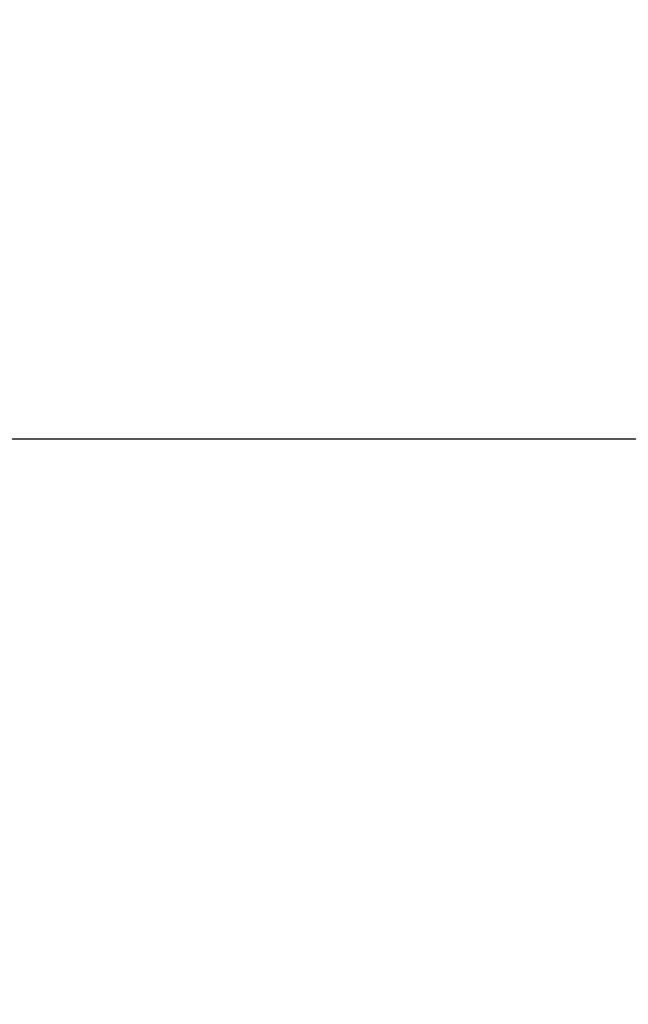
# Model space of a CAD drawing. Header units: inches. Extents: x -263 to 530, y -1 to 602.
# Tile 220 of 256: x -197.9886 to -197.9731, y 183.4856 to 183.5107. Entities that reach past the tile are written whole.
import ezdxf

# ---------------------------------------------------------------- set-up
doc = ezdxf.new("R2010")
doc.units = ezdxf.units.IN
doc.header["$MEASUREMENT"] = 0
doc.layers.add('A-DOOR', color=31, linetype='Continuous', lineweight=13)
doc.layers.add('A-WALL', color=113, linetype='Continuous', lineweight=13)

# ---------------------------------------------------------------- blocks, each defined once
blk = doc.blocks.new('Door_3 - 9_-4_ X 7_-10_-1696224-_3D_')
at = {"layer": 'A-DOOR'}
mesh = blk.add_polyface(dxfattribs=at)
corners = [(-58.000002, 1.25, 96), (-58.000002, 1.75, 96), (-58.000002, 1.75), (-58.000002, 1.25)]
mesh.append_faces([[corners[k] for k in face] for face in [(0, 1, 2, 3)]])
mesh = blk.add_polyface(dxfattribs=at)
corners = [(-58.000002, 1.25), (-58.000002, 1.75), (-55.999998, 1.75), (-55.999998, 1.25)]
mesh.append_faces([[corners[k] for k in face] for face in [(0, 1, 2, 3)]])
mesh = blk.add_polyface(dxfattribs=at)
corners = [(58.000002, 1.25, 96), (58.000002, 1.75, 96), (-58.000002, 1.75, 96), (-58.000002, 1.25, 96)]
mesh.append_faces([[corners[k] for k in face] for face in [(0, 1, 2, 3)]])

msp = doc.modelspace()

# ---------------------------------------------------------------- block references
at = {"layer": 'A-DOOR', "rotation": 89.99999999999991}
msp.add_blockref('Door_3 - 9_-4_ X 7_-10_-1696224-_3D_', (-196.25, 241.5, 128), dxfattribs=at)

# ---------------------------------------------------------------- meshes
at = {"layer": 'A-WALL'}
mesh = msp.add_polyface(dxfattribs=at)
corners = [(-197.500008, 135, 128.000004), (-198, 135, 128.000004), (-198, 183.500004, 128.000004), (-197.500008, 183.500004, 128.000004)]
mesh.append_faces([[corners[k] for k in face] for face in [(0, 1, 2, 3)]])
mesh = msp.add_polyface(dxfattribs=at)
corners = [(-197.500008, 183.500004, 128.000004), (-198, 183.500004, 128.000004), (-198, 183.500004, 132.999996), (-197.500008, 183.500004, 132.999996)]
mesh.append_faces([[corners[k] for k in face] for face in [(0, 1, 2, 3)]])
mesh = msp.add_polyface(dxfattribs=at)
corners = [(-197.500008, 183.500004, 132.999996), (-198, 183.500004, 132.999996), (-198, 135, 132.999996), (-197.500008, 135, 132.999996)]
mesh.append_faces([[corners[k] for k in face] for face in [(0, 1, 2, 3)]])

doc.saveas('drawing.dxf')
